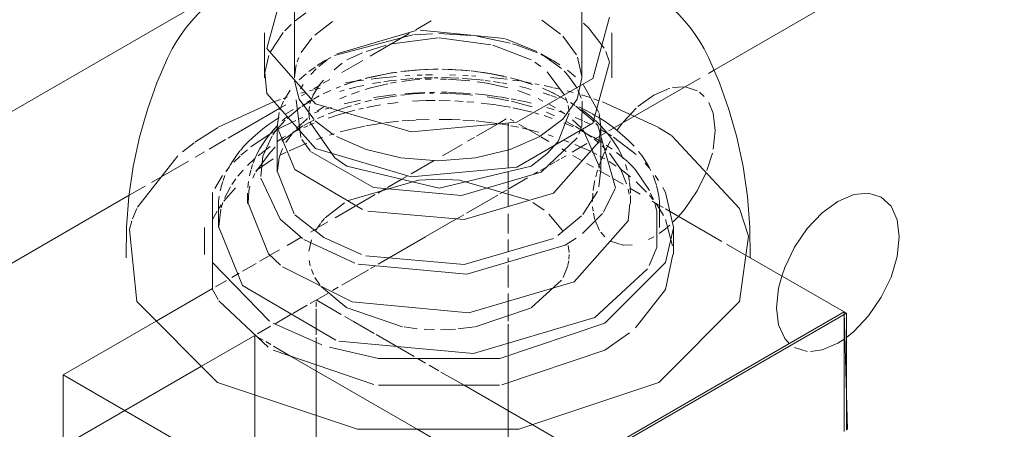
# Model space of a CAD drawing. Header units: inches. Extents: x -332 to 1204, y -60 to 270.
# Tile 62 of 91: x 456.41 to 462.08, y -11.85 to -9.49. Entities that reach past the tile are written whole.
import ezdxf

# ---------------------------------------------------------------- set-up
doc = ezdxf.new("R2010")
doc.units = ezdxf.units.IN
doc.header["$MEASUREMENT"] = 0
doc.layers.add('P-SANR-FIXT', color=6, linetype='Continuous', lineweight=9)

# ---------------------------------------------------------------- blocks, each defined once
blk = doc.blocks.new('Water Closet-Wall Mounted-Sloan-Valve-WETS-24501201 - WETS-2450_1201-2933277-WASTE AND VENT RISER DIAGRAM')
at = {"layer": 'P-SANR-FIXT'}
for p, q in [((-157.8083, -5.528), (-157.8083, -9.823)), ((-156.1521, -9.823), (-156.1521, -5.528)), ((-152.2257, -7.9518), (-155.3946, -9.7814)), ((-157.8083, -9.0764), (-164.5552, -12.9718)), ((-157.7417, -9.4488), (-157.8043, -9.496)), ((-157.8266, -9.5156), (-157.8636, -9.5525)), ((-157.691, -9.5777), (-157.5882, -9.4985)), ((-157.1086, -9.5463), (-157.0202, -9.4952)), ((-157.1086, -9.5463), (-157.0202, -9.4952)), ((-156.3828, -9.4919), (-156.2758, -9.5716)), ((-156.1116, -9.5369), (-156.1424, -9.5078)), ((-157.9802, -9.5647), (-157.9802, -9.823)), ((-157.8723, -9.5622), (-157.9466, -9.6747)), ((-157.1272, -9.576), (-157.5768, -9.6958)), ((-157.1064, -9.5511), (-157.5645, -9.686)), ((-157.3726, -9.6987), (-157.147, -9.5684)), ((-157.3726, -9.6987), (-157.147, -9.5684)), ((-157.0133, -9.5693), (-157.1213, -9.5755)), ((-156.5973, -9.5975), (-157.0845, -9.5493)), ((-156.7923, -9.5793), (-156.9766, -9.5689)), ((-156.565, -9.6238), (-156.758, -9.5837)), ((-156.263, -9.584), (-156.1838, -9.692)), ((-156.025, -9.6521), (-156.1116, -9.5369)), ((-155.9802, -9.823), (-155.9802, -9.5647)), ((-157.7689, -9.6773), (-157.7084, -9.5954)), ((-157.2808, -9.6351), (-157.3942, -9.6721)), ((-156.9802, -9.5931), (-157.2605, -9.6297)), ((-156.6768, -9.6329), (-156.9755, -9.5931)), ((-156.4451, -9.7199), (-156.6652, -9.6358)), ((-156.4115, -9.6721), (-156.5924, -9.599)), ((-156.5247, -9.636), (-156.5522, -9.6275)), ((-156.4073, -9.6804), (-156.5247, -9.636)), ((-157.9556, -9.6957), (-157.9788, -9.7923)), ((-157.4154, -9.6803), (-157.5058, -9.7199)), ((-156.3258, -9.7211), (-156.3885, -9.6889)), ((-156.3162, -9.7265), (-156.3864, -9.686)), ((-156.2697, -9.7706), (-156.3864, -9.686)), ((-155.9925, -9.7327), (-156.0152, -9.6716)), ((-157.8083, -9.8184), (-157.7984, -9.7495)), ((-157.7926, -9.7304), (-157.783, -9.7058)), ((-157.6347, -9.7265), (-157.6776, -9.753)), ((-157.619, -9.7207), (-157.6669, -9.7578)), ((-157.5983, -9.7055), (-157.6347, -9.7265)), ((-157.5995, -9.7072), (-157.6262, -9.7216)), ((-157.5331, -9.7395), (-157.5803, -9.7772)), ((-157.5357, -9.7928), (-157.4144, -9.7228)), ((-157.5357, -9.7928), (-157.4144, -9.7228)), ((-156.3886, -9.758), (-156.423, -9.7335)), ((-156.279, -9.7493), (-156.3162, -9.7265)), ((-156.1776, -9.7053), (-156.1522, -9.8155)), ((-157.7415, -9.8003), (-157.7801, -9.8353)), ((-157.6898, -9.7612), (-157.7261, -9.7879)), ((-157.6833, -9.7725), (-157.7139, -9.8034)), ((-157.2663, -9.7984), (-157.4, -9.8272)), ((-157.2257, -9.792), (-157.2556, -9.7967)), ((-157.1362, -9.7815), (-157.195, -9.7879)), ((-157.1708, -9.8121), (-157.1428, -9.8105)), ((-157.0525, -9.7759), (-157.1164, -9.7798)), ((-157.1013, -9.8086), (-157.0724, -9.8076)), ((-157.0536, -9.8071), (-157.0127, -9.8064)), ((-157.0051, -9.7744), (-157.046, -9.7756)), ((-156.9802, -9.7743), (-157.0028, -9.7744)), ((-156.9575, -9.7743), (-156.9196, -9.775)), ((-156.8145, -9.7815), (-156.9435, -9.7745)), ((-156.9154, -9.8069), (-156.8802, -9.8078)), ((-156.8386, -9.8095), (-156.8072, -9.8111)), ((-156.7658, -9.7867), (-156.7909, -9.7839)), ((-156.7909, -9.7839), (-156.7658, -9.7867)), ((-156.688, -9.7979), (-156.7885, -9.7841)), ((-156.7862, -9.8123), (-156.7639, -9.8138)), ((-156.5841, -9.8189), (-156.6847, -9.7984)), ((-156.252, -9.9229), (-156.352, -9.7895)), ((-156.1894, -9.8177), (-156.235, -9.7801)), ((-155.3946, -9.7814), (-155.4239, -9.7983)), ((-157.7583, -9.8616), (-157.7725, -9.8861)), ((-157.6974, -9.8862), (-157.661, -9.8652)), ((-157.6974, -9.8862), (-157.661, -9.8652)), ((-157.6412, -9.8364), (-157.6709, -9.8735)), ((-157.6434, -9.855), (-157.6046, -9.8326)), ((-157.6434, -9.855), (-157.6046, -9.8326)), ((-157.4231, -9.8335), (-157.5209, -9.8647)), ((-157.5127, -9.8614), (-157.4787, -9.85)), ((-157.4761, -9.8492), (-157.4388, -9.8378)), ((-157.4088, -9.8668), (-157.4503, -9.8761)), ((-157.2695, -9.8573), (-157.3681, -9.881)), ((-157.3661, -9.8304), (-157.3421, -9.8275)), ((-157.3109, -9.8487), (-157.3589, -9.857)), ((-157.3393, -9.8272), (-157.2622, -9.8191)), ((-157.262, -9.8415), (-157.2931, -9.8461)), ((-157.2204, -9.8364), (-157.2601, -9.8413)), ((-157.2579, -9.8187), (-157.2219, -9.8157)), ((-157.2216, -9.8485), (-157.2543, -9.8543)), ((-157.1213, -9.8357), (-157.1899, -9.8437)), ((-157.0855, -9.833), (-157.1193, -9.8356)), ((-157.0742, -9.8248), (-157.1129, -9.8268)), ((-157.0123, -9.8228), (-157.0627, -9.8242)), ((-157.0197, -9.8304), (-157.0543, -9.8314)), ((-156.9802, -9.8226), (-157.004, -9.8228)), ((-156.9331, -9.8311), (-156.9675, -9.8303)), ((-156.9115, -9.8234), (-156.9619, -9.8225)), ((-156.7973, -9.8409), (-156.9254, -9.8314)), ((-156.8611, -9.8255), (-156.9115, -9.8234)), ((-156.811, -9.8287), (-156.8429, -9.8267)), ((-156.7658, -9.8327), (-156.811, -9.8287)), ((-156.7191, -9.8378), (-156.7611, -9.8331)), ((-156.7009, -9.8543), (-156.7565, -9.8459)), ((-156.6811, -9.8427), (-156.7103, -9.8388)), ((-156.5789, -9.8803), (-156.6975, -9.8549)), ((-156.6793, -9.8209), (-156.5835, -9.8318)), ((-156.6215, -9.8518), (-156.6625, -9.8453)), ((-156.5839, -9.8586), (-156.6139, -9.8531)), ((-156.5357, -9.8313), (-156.5639, -9.8238)), ((-156.5529, -9.836), (-156.5151, -9.8416)), ((-156.509, -9.8388), (-156.5377, -9.8307)), ((-156.4884, -9.8449), (-156.5259, -9.8339)), ((-156.4368, -9.8622), (-156.509, -9.8388)), ((-156.4807, -9.8471), (-156.4437, -9.8535)), ((-156.4516, -9.8568), (-156.4799, -9.8477)), ((-156.4241, -9.8572), (-156.3976, -9.8623)), ((-156.3699, -9.8679), (-156.3212, -9.8785)), ((-156.0547, -10.0228), (-156.1448, -9.8628)), ((-155.4708, -9.8254), (-155.9694, -10.1133)), ((-157.8321, -9.8947), (-157.8662, -9.9481)), ((-157.7716, -9.9123), (-157.7482, -9.9058)), ((-157.7674, -9.9266), (-157.7414, -9.9116)), ((-157.7674, -9.9266), (-157.7414, -9.9116)), ((-157.7222, -9.8988), (-157.6979, -9.8926)), ((-157.672, -9.875), (-157.7015, -9.9249)), ((-157.6887, -9.8903), (-157.6602, -9.8834)), ((-157.6423, -9.915), (-157.6183, -9.9037)), ((-157.599, -9.8959), (-157.6249, -9.9077)), ((-157.5428, -9.8728), (-157.5685, -9.883)), ((-157.5209, -9.8943), (-157.5461, -9.9013)), ((-157.4542, -9.877), (-157.4936, -9.8869)), ((-157.4352, -9.9017), (-157.4802, -9.9177)), ((-157.3701, -9.8816), (-157.4012, -9.8907)), ((-157.1479, -9.9185), (-157.1953, -9.9235)), ((-157.1295, -9.9115), (-157.1721, -9.9147)), ((-157.1246, -9.9165), (-157.1459, -9.9183)), ((-157.0568, -9.9078), (-157.1257, -9.9112)), ((-157.0587, -9.913), (-157.124, -9.9165)), ((-157.0068, -9.9119), (-157.031, -9.9122)), ((-157, -9.9065), (-157.028, -9.907)), ((-156.9244, -9.9131), (-156.9685, -9.912)), ((-156.9286, -9.9069), (-156.9605, -9.9064)), ((-156.7931, -9.9135), (-156.9216, -9.907)), ((-156.8394, -9.9177), (-156.919, -9.9133)), ((-156.7831, -9.9227), (-156.8366, -9.9179)), ((-156.7124, -9.9213), (-156.7643, -9.916)), ((-156.6322, -9.932), (-156.709, -9.9217)), ((-156.4502, -9.9237), (-156.522, -9.8972)), ((-156.4762, -9.882), (-156.5094, -9.8741)), ((-156.4451, -9.8901), (-156.4717, -9.8831)), ((-156.3451, -9.8981), (-156.3799, -9.8834)), ((-156.3378, -9.9224), (-156.3757, -9.9101)), ((-156.3024, -9.9192), (-156.3453, -9.8989)), ((-156.3111, -9.9136), (-156.3334, -9.9034)), ((-156.298, -9.9365), (-156.3321, -9.9244)), ((-156.3139, -9.8802), (-156.2868, -9.8866)), ((-156.2448, -9.9504), (-156.2978, -9.9215)), ((-156.2363, -9.8993), (-156.2018, -9.9086)), ((-156.1557, -9.9406), (-156.1754, -9.8921)), ((-156.1551, -9.9221), (-156.1054, -9.9375)), ((-155.5613, -9.875), (-155.6299, -9.8795)), ((-155.488, -9.8976), (-155.5581, -9.8753)), ((-155.4471, -9.9308), (-155.475, -9.906)), ((-158.2508, -10.1101), (-157.9287, -9.9626)), ((-157.9287, -9.9626), (-157.8883, -9.9485)), ((-157.8924, -9.9988), (-157.8569, -9.9783)), ((-157.8924, -9.9988), (-157.8569, -9.9783)), ((-157.8717, -9.9587), (-157.8915, -10.0069)), ((-157.8728, -9.9433), (-157.8493, -9.9357)), ((-157.7983, -9.9508), (-157.7721, -10.1667)), ((-157.7078, -9.9513), (-157.7663, -9.9887)), ((-157.7283, -9.9665), (-157.7539, -9.9777)), ((-157.7366, -9.9658), (-157.7168, -9.9541)), ((-157.7027, -9.9274), (-157.7189, -9.973)), ((-157.6652, -9.9277), (-157.6981, -9.9457)), ((-157.511, -9.9298), (-157.5463, -9.9446)), ((-157.4269, -9.9512), (-157.5212, -9.9729)), ((-157.4301, -9.9694), (-157.4605, -9.978)), ((-157.3645, -9.9529), (-157.4022, -9.962)), ((-157.3123, -9.9791), (-157.3624, -9.9881)), ((-157.2191, -9.9265), (-157.3443, -9.9484)), ((-157.2107, -9.9651), (-157.2716, -9.9728)), ((-157.0547, -9.9545), (-157.1277, -9.9578)), ((-156.997, -9.9538), (-157.051, -9.9544)), ((-156.9115, -9.9554), (-156.9755, -9.9539)), ((-156.8367, -9.9593), (-156.884, -9.9565)), ((-156.7755, -9.9641), (-156.8152, -9.9608)), ((-156.7013, -9.9721), (-156.733, -9.9684)), ((-156.6543, -9.9398), (-156.6988, -9.9329)), ((-156.6454, -9.9797), (-156.6981, -9.9725)), ((-156.5731, -9.9553), (-156.6503, -9.9405)), ((-156.5642, -9.9932), (-156.6416, -9.9803)), ((-156.574, -9.9416), (-156.6261, -9.9329)), ((-156.5312, -9.9498), (-156.5589, -9.9444)), ((-156.4738, -9.9622), (-156.5241, -9.9512)), ((-156.4446, -9.9692), (-156.4738, -9.9622)), ((-156.3767, -9.9569), (-156.4049, -9.9434)), ((-156.3049, -9.9962), (-156.3451, -9.9733)), ((-156.2347, -9.9673), (-156.2461, -9.9358)), ((-156.1923, -9.9834), (-156.2189, -9.966)), ((-156.0833, -9.9447), (-156.0584, -9.9531)), ((-156.0329, -9.9621), (-155.7096, -10.1101)), ((-158.1907, -10.171), (-157.8924, -9.9988)), ((-158.1907, -10.171), (-157.8924, -9.9988)), ((-157.8963, -10.0229), (-157.9078, -10.1071)), ((-157.8366, -10.0184), (-157.8624, -10.0328)), ((-157.7729, -9.9933), (-157.8509, -10.0568)), ((-157.8139, -10.0067), (-157.836, -10.0181)), ((-157.7222, -9.9888), (-157.7255, -10.0245)), ((-157.7255, -10.0261), (-157.7217, -10.0632)), ((-157.6698, -10.0174), (-157.6936, -10.0258)), ((-157.6367, -9.988), (-157.6769, -10.0151)), ((-157.5952, -9.9934), (-157.631, -10.0044)), ((-157.5763, -10.017), (-157.6131, -10.0314)), ((-157.4595, -10.0096), (-157.5751, -10.0425)), ((-157.5182, -9.9962), (-157.5728, -10.0156)), ((-157.4803, -9.984), (-157.5138, -9.9947)), ((-157.4108, -9.9981), (-157.4365, -10.004)), ((-157.3648, -9.9886), (-157.3904, -9.9937)), ((-156.4394, -10.021), (-156.549, -9.9961)), ((-156.3997, -10.032), (-156.4225, -10.0256)), ((-156.3101, -10.0415), (-156.3566, -10.0216)), ((-156.3125, -10.0069), (-156.355, -9.9936)), ((-156.2884, -10.1899), (-156.2255, -10.0261)), ((-156.2574, -10.0258), (-156.2846, -10.0162)), ((-156.2509, -10.031), (-156.2771, -10.0135)), ((-156.2257, -10.0179), (-156.2305, -9.9834)), ((-156.0798, -10.0767), (-156.1881, -9.9863)), ((-156.0771, -10.0395), (-156.0951, -10.029)), ((-156.0432, -10.1071), (-156.053, -10.0292)), ((-155.8397, -9.9984), (-155.9148, -10.0791)), ((-157.9267, -10.1203), (-157.9031, -10.0954)), ((-157.8625, -10.0681), (-157.9102, -10.1211)), ((-157.8244, -10.0798), (-157.8801, -10.1073)), ((-157.8782, -10.0714), (-157.8521, -10.0484)), ((-157.7996, -10.0685), (-157.8244, -10.0798)), ((-157.7653, -10.086), (-157.7955, -10.1156)), ((-157.7596, -10.0513), (-157.7827, -10.0611)), ((-157.7334, -10.0581), (-157.7627, -10.0836)), ((-157.727, -10.0828), (-157.755, -10.0971)), ((-157.6918, -10.0658), (-157.7249, -10.0818)), ((-157.6947, -10.0853), (-157.7229, -10.0967)), ((-157.7172, -10.0816), (-157.5757, -10.2833)), ((-157.5826, -10.151), (-157.689, -10.0703)), ((-157.6391, -10.0423), (-157.6745, -10.0579)), ((-157.5776, -10.0433), (-157.6143, -10.0555)), ((-157.2883, -10.0828), (-157.2079, -10.0736)), ((-157.1878, -10.0718), (-157.1117, -10.0665)), ((-157.1069, -10.0662), (-157.0314, -10.0635)), ((-156.9755, -10.0629), (-156.8997, -10.064)), ((-156.8955, -10.0641), (-156.8537, -10.0658)), ((-156.8391, -10.0665), (-156.7712, -10.0711)), ((-156.7614, -10.0719), (-156.6417, -10.0857)), ((-156.7592, -10.159), (-156.6422, -10.0915)), ((-156.6387, -10.0895), (-156.5885, -10.0604)), ((-156.6255, -10.0882), (-156.5738, -10.0969)), ((-156.5777, -10.0839), (-156.5777, -10.2399)), ((-156.5661, -10.0609), (-156.5436, -10.0739)), ((-156.5147, -10.0906), (-156.3946, -10.16)), ((-156.3229, -10.057), (-156.3701, -10.0411)), ((-156.2034, -10.1057), (-156.2569, -10.0824)), ((-156.197, -10.0997), (-156.2427, -10.0744)), ((-156.1578, -10.1089), (-156.2057, -10.0652)), ((-156.1496, -10.0693), (-156.1902, -10.0518)), ((-156.1049, -10.0901), (-156.1386, -10.0742)), ((-155.918, -10.0832), (-155.9503, -10.1267)), ((-158.3814, -10.1942), (-158.2514, -10.1105)), ((-157.9301, -10.1347), (-158.0599, -10.2216)), ((-157.9108, -10.1219), (-157.9326, -10.1518)), ((-157.9018, -10.1188), (-157.9254, -10.132)), ((-157.9078, -10.1071), (-157.9078, -10.3674)), ((-157.8805, -10.1075), (-157.9018, -10.1188)), ((-157.796, -10.1244), (-157.8803, -10.1886)), ((-157.8128, -10.1348), (-157.8581, -10.1963)), ((-157.7754, -10.1195), (-157.8006, -10.1311)), ((-157.759, -10.0997), (-157.796, -10.1244)), ((-157.7318, -10.1005), (-157.7545, -10.1102)), ((-157.607, -10.1533), (-157.5802, -10.1452)), ((-157.5444, -10.1349), (-157.4493, -10.1114)), ((-157.4455, -10.1105), (-157.4042, -10.102)), ((-156.5612, -10.0993), (-156.5179, -10.1081)), ((-156.4992, -10.1122), (-156.4014, -10.1367)), ((-156.347, -10.1526), (-156.3174, -10.1619)), ((-156.1638, -10.1196), (-156.1897, -10.1039)), ((-156.0874, -10.165), (-156.1608, -10.126)), ((-156.0965, -10.1654), (-156.1543, -10.1256)), ((-156.0465, -10.3447), (-156.1448, -10.123)), ((-156.0213, -10.1344), (-156.0477, -10.1196)), ((-156.0163, -10.1403), (-156.044, -10.1564)), ((-156.0432, -10.3674), (-156.0432, -10.1071)), ((-155.9815, -10.1584), (-156.0209, -10.1347)), ((-155.9694, -10.1133), (-155.9969, -10.1291)), ((-155.709, -10.1105), (-155.6364, -10.1549)), ((-155.3956, -10.2343), (-155.3845, -10.1265)), ((-158.453, -10.2493), (-158.3859, -10.1975)), ((-158.2986, -10.2333), (-158.2047, -10.1791)), ((-158.2986, -10.2333), (-158.2047, -10.1791)), ((-157.9364, -10.1574), (-157.9903, -10.2746)), ((-157.8738, -10.1672), (-157.9105, -10.1914)), ((-157.8598, -10.16), (-157.8738, -10.1672)), ((-157.8384, -10.2434), (-157.736, -10.199)), ((-157.7654, -10.1789), (-157.7177, -10.2444)), ((-157.682, -10.1786), (-157.647, -10.1663)), ((-156.955, -10.2721), (-156.8429, -10.2073)), ((-156.8105, -10.1886), (-156.7718, -10.1663)), ((-156.3896, -10.1628), (-156.3429, -10.1898)), ((-156.3864, -10.3662), (-156.1804, -10.1696)), ((-156.3551, -10.2613), (-156.2889, -10.1906)), ((-156.2576, -10.1824), (-156.2284, -10.1932)), ((-156.1231, -10.202), (-156.2089, -10.2516)), ((-156.1939, -10.2067), (-156.0991, -10.2486)), ((-156.036, -10.1958), (-156.086, -10.1658)), ((-156.0524, -10.2005), (-156.0819, -10.1765)), ((-156.0552, -10.1628), (-156.0771, -10.1755)), ((-155.988, -10.1863), (-156.0164, -10.2397)), ((-155.8388, -10.2653), (-155.9708, -10.1652)), ((-158.381, -10.2809), (-158.3266, -10.2495)), ((-158.381, -10.2809), (-158.3266, -10.2495)), ((-158.0795, -10.2373), (-158.1168, -10.2696)), ((-157.9479, -10.2525), (-158.0305, -10.3645)), ((-157.9483, -10.218), (-158.0174, -10.2721)), ((-157.9188, -10.2232), (-157.9479, -10.2525)), ((-157.8763, -10.2298), (-157.8963, -10.2832)), ((-157.8934, -10.2705), (-157.8565, -10.2521)), ((-156.5777, -10.2399), (-156.5777, -10.3422)), ((-156.4451, -10.3323), (-156.3551, -10.2613)), ((-156.2686, -10.2327), (-156.242, -10.2481)), ((-156.0927, -10.2517), (-156.067, -10.2646)), ((-156.0107, -10.2394), (-156.0351, -10.2158)), ((-155.9783, -10.2345), (-156.0132, -10.2105)), ((-155.9305, -10.3484), (-155.9932, -10.2582)), ((-155.8923, -10.3036), (-155.9539, -10.2525)), ((-155.4319, -10.358), (-155.4004, -10.2568)), ((-158.713, -10.5691), (-158.4808, -10.2731)), ((-158.6321, -10.4258), (-158.4188, -10.3027)), ((-158.6321, -10.4258), (-158.4188, -10.3027)), ((-158.1782, -10.3255), (-158.1622, -10.2994)), ((-158.1214, -10.2738), (-158.1566, -10.3084)), ((-158.0366, -10.2887), (-158.0795, -10.3291)), ((-158.0579, -10.35), (-158.0492, -10.3222)), ((-158.0293, -10.3564), (-157.9301, -10.2898)), ((-157.9903, -10.2746), (-158.0021, -10.3912)), ((-157.8963, -10.2832), (-157.906, -10.3567)), ((-157.1366, -10.3769), (-157.0025, -10.2995)), ((-156.3084, -10.309), (-156.3353, -10.3245)), ((-156.2804, -10.2928), (-156.3033, -10.3061)), ((-156.2437, -10.2717), (-156.2708, -10.2873)), ((-156.204, -10.27), (-156.1511, -10.3006)), ((-156.1236, -10.3164), (-156.0857, -10.3383)), ((-156.0482, -10.2746), (-156.0209, -10.2898)), ((-155.9958, -10.3048), (-155.9543, -10.3316)), ((-155.8916, -10.3545), (-155.9018, -10.3222)), ((-155.8604, -10.3346), (-155.89, -10.3057)), ((-155.7647, -10.3411), (-155.7877, -10.3154)), ((-158.1823, -10.3365), (-158.2043, -10.3631)), ((-158.1949, -10.3563), (-158.1795, -10.3276)), ((-158.1037, -10.3546), (-158.1341, -10.39)), ((-158.0674, -10.3874), (-158.0593, -10.3545)), ((-158.0355, -10.374), (-158.0483, -10.4015)), ((-157.9059, -10.3652), (-157.8107, -10.6066)), ((-156.5777, -10.364), (-156.5777, -10.4645)), ((-156.4054, -10.365), (-156.4292, -10.3788)), ((-156.3646, -10.3415), (-156.3902, -10.3563)), ((-156.0622, -10.3548), (-156.0729, -10.3931)), ((-156.0547, -10.3562), (-155.9921, -10.3923)), ((-156.0547, -10.4516), (-156.045, -10.3695)), ((-155.9335, -10.3462), (-155.872, -10.3937)), ((-155.8946, -10.434), (-155.9285, -10.3522)), ((-155.488, -10.475), (-155.4364, -10.3694)), ((-158.2222, -10.3868), (-158.2678, -10.4605)), ((-158.2197, -10.4148), (-158.2083, -10.3854)), ((-158.1461, -10.4055), (-158.1689, -10.438)), ((-158.0767, -10.4546), (-158.0732, -10.4208)), ((-157.0938, -10.4134), (-157.4962, -10.5293)), ((-157.2729, -10.4556), (-157.1901, -10.4078)), ((-157.1901, -10.4078), (-157.1583, -10.3895)), ((-156.9755, -10.4079), (-157.0938, -10.4134)), ((-156.8572, -10.4134), (-156.9755, -10.4079)), ((-156.4587, -10.5271), (-156.8572, -10.4134)), ((-156.4662, -10.4001), (-156.5777, -10.4645)), ((-156.0797, -10.4227), (-156.0877, -10.4722)), ((-156.0779, -10.4141), (-156.0795, -10.4221)), ((-155.9769, -10.4011), (-155.9497, -10.4168)), ((-155.9497, -10.4168), (-155.9153, -10.4367)), ((-155.8778, -10.4208), (-155.8836, -10.3874)), ((-155.8394, -10.4223), (-155.7796, -10.482)), ((-155.7101, -10.4141), (-155.7297, -10.3855)), ((-158.7597, -10.4995), (-158.6689, -10.4471)), ((-158.7597, -10.4995), (-158.6689, -10.4471)), ((-158.2151, -10.5336), (-158.1479, -10.4572)), ((-158.177, -10.4508), (-158.2114, -10.5171)), ((-158.0779, -10.4885), (-158.0779, -10.5471)), ((-158.0707, -10.4763), (-158.0757, -10.5446)), ((-158.0643, -10.4476), (-158.0704, -10.4744)), ((-157.3282, -10.4875), (-157.2825, -10.4611)), ((-156.5833, -10.4677), (-156.6249, -10.4918)), ((-156.5777, -10.4711), (-156.5777, -10.5031)), ((-156.1472, -10.6102), (-156.0633, -10.4783)), ((-156.0894, -10.4885), (-156.0916, -10.5348)), ((-156.0279, -10.5967), (-155.9607, -10.4602)), ((-155.8804, -10.4941), (-155.8862, -10.4651)), ((-155.8765, -10.4591), (-155.8173, -10.4933)), ((-155.7403, -10.525), (-155.7562, -10.487)), ((-155.7146, -10.4746), (-155.7219, -10.4446)), ((-163.7985, -13.4087), (-158.7597, -10.4995)), ((-163.7985, -13.4087), (-158.7597, -10.4995)), ((-158.2207, -10.5411), (-158.2302, -10.5711)), ((-157.5198, -10.543), (-157.6309, -10.6305)), ((-157.4494, -10.5575), (-157.3423, -10.4957)), ((-156.637, -10.4987), (-156.8164, -10.6023)), ((-156.5777, -10.5031), (-156.5777, -10.5647)), ((-156.3691, -10.5861), (-156.4345, -10.541)), ((-155.8731, -10.5471), (-155.8731, -10.5003)), ((-155.7637, -10.5), (-155.7437, -10.5243)), ((-155.7479, -10.5334), (-155.7179, -10.5507)), ((-155.7203, -10.5909), (-155.7322, -10.548)), ((-158.7406, -10.6356), (-158.7158, -10.5752)), ((-158.2795, -10.6392), (-158.2536, -10.5903)), ((-158.2466, -10.5789), (-158.2308, -10.5552)), ((-158.2458, -10.5654), (-158.2458, -10.6858)), ((-158.2326, -10.5802), (-158.2434, -10.6788)), ((-157.5735, -10.6292), (-157.4592, -10.5632)), ((-156.5777, -10.6064), (-156.5777, -10.72)), ((-156.1486, -10.7195), (-156.0335, -10.6043)), ((-156.0905, -10.5654), (-156.088, -10.5906)), ((-155.7235, -10.5512), (-155.7056, -10.5776)), ((-155.7179, -10.5507), (-155.6848, -10.5698)), ((-155.7056, -10.5776), (-155.6827, -10.6166)), ((-155.7051, -10.6858), (-155.7051, -10.5654)), ((-155.6715, -10.5775), (-155.3464, -10.7651)), ((-154.8542, -10.6915), (-154.7689, -10.6015)), ((-158.7588, -10.6962), (-158.7446, -10.6475)), ((-157.8062, -10.6117), (-157.6389, -10.7428)), ((-157.658, -10.6614), (-157.6847, -10.7001)), ((-157.6655, -10.6823), (-157.6156, -10.6535)), ((-157.6344, -10.6341), (-157.6541, -10.6566)), ((-156.874, -10.6355), (-157.0511, -10.7378)), ((-156.8327, -10.6117), (-156.8727, -10.6348)), ((-156.2646, -10.7029), (-156.3434, -10.6078)), ((-156.2913, -10.7315), (-156.154, -10.6175)), ((-156.0762, -10.6449), (-156.0501, -10.7027)), ((-155.6715, -10.6392), (-155.6303, -10.7908)), ((-155.6261, -10.6532), (-155.5962, -10.6227)), ((-158.3255, -10.6858), (-158.3255, -10.8409)), ((-157.716, -10.7114), (-157.6757, -10.6882)), ((-156.0438, -10.7121), (-156.0199, -10.7398)), ((-155.7075, -10.7197), (-155.671, -10.6928)), ((-155.6715, -10.8875), (-155.6255, -10.6878)), ((-155.671, -10.6928), (-155.6465, -10.6721)), ((-155.6255, -10.8409), (-155.6255, -10.6858)), ((-157.8503, -10.789), (-157.7711, -10.7432)), ((-157.7551, -10.7537), (-157.4605, -10.8903)), ((-157.7109, -10.7561), (-157.7247, -10.8217)), ((-157.6389, -10.7428), (-157.4218, -10.8399)), ((-157.0528, -10.7388), (-157.326, -10.8965)), ((-156.5777, -10.7537), (-156.5777, -10.8249)), ((-156.249, -10.7868), (-156.1853, -10.7465)), ((-155.988, -10.7636), (-155.9148, -10.7862)), ((-155.7693, -10.7553), (-155.738, -10.7389)), ((-157.9414, -10.8415), (-157.8941, -10.8142)), ((-156.2257, -10.8294), (-156.2307, -10.7898)), ((-155.9125, -10.7864), (-155.8637, -10.7847)), ((-155.3194, -10.7808), (-155.2196, -10.8383)), ((-158.008, -10.88), (-157.9448, -10.8435)), ((-157.723, -10.8759), (-157.717, -10.9059)), ((-156.5777, -10.8598), (-156.5777, -10.8835)), ((-156.2332, -10.9029), (-156.2282, -10.8778)), ((-156.2269, -10.8678), (-156.2255, -10.8409)), ((-156.0209, -11.2369), (-155.6715, -10.8875)), ((-155.2196, -10.8383), (-154.6289, -11.1794)), ((-158.1074, -10.9374), (-158.0736, -10.9179)), ((-158.0736, -10.9179), (-158.0427, -10.9)), ((-158.042, -10.8997), (-158.0284, -10.8918)), ((-157.7108, -10.9263), (-157.6981, -10.9568)), ((-157.3816, -10.9286), (-157.5361, -11.0178)), ((-157.3409, -10.9051), (-157.3705, -10.9222)), ((-156.5777, -10.8997), (-156.5777, -11.0313)), ((-156.261, -10.9726), (-156.234, -10.9059)), ((-156.0772, -11.2044), (-155.7753, -10.923)), ((-158.2623, -11.0268), (-158.199, -10.9903)), ((-158.1681, -10.9725), (-158.1266, -10.9485)), ((-157.6899, -10.9727), (-157.6619, -11.0155)), ((-156.4451, -11.1471), (-156.2698, -10.9876)), ((-158.6039, -11.2241), (-158.2795, -11.0367)), ((-157.6531, -11.0266), (-157.5058, -11.1471)), ((-157.5555, -11.029), (-157.5895, -11.0487)), ((-157.9596, -11.3744), (-158.2429, -11.108)), ((-157.6168, -11.0644), (-157.7183, -11.123)), ((-157.7183, -11.123), (-157.6874, -11.1052)), ((-157.6826, -11.1024), (-157.5388, -11.1854)), ((-157.6826, -11.1426), (-157.6826, -11.1134)), ((-156.5777, -11.066), (-156.5777, -11.2244)), ((-157.8182, -11.1807), (-157.7346, -11.1324)), ((-157.7346, -11.1324), (-157.8182, -11.1807)), ((-157.6826, -11.264), (-157.6826, -11.1545)), ((-157.5053, -11.1474), (-157.1852, -11.2567)), ((-157.2056, -12.6515), (-154.6423, -11.1716)), ((-156.7675, -11.257), (-156.4487, -11.1491)), ((-154.6423, -11.1716), (-154.6228, -11.8487)), ((-159.141, -11.5341), (-158.6039, -11.2241)), ((-157.9202, -11.2396), (-157.8226, -11.1832)), ((-157.8226, -11.1832), (-157.9202, -11.2396)), ((-157.5184, -11.1972), (-157.4674, -11.2266)), ((-157.4674, -11.2266), (-157.3493, -11.2948)), ((-154.6289, -11.1794), (-157.1791, -12.6518)), ((-154.6423, -11.1872), (-154.6423, -11.86)), ((-154.6289, -11.6386), (-154.6289, -11.1794)), ((-158.0206, -11.2976), (-157.9456, -11.2542)), ((-157.9456, -11.2542), (-158.0206, -11.2976)), ((-157.9301, -11.2369), (-157.65, -11.361)), ((-157.6826, -11.304), (-157.6826, -11.264)), ((-157.1763, -11.2581), (-157.1018, -11.2678)), ((-157.0611, -11.2711), (-157.002, -11.2737)), ((-156.9676, -11.2739), (-156.8805, -11.2705)), ((-156.8648, -11.2692), (-156.7703, -11.2574)), ((-156.626, -11.4387), (-156.0209, -11.2369)), ((-156.5777, -11.2413), (-156.5777, -11.2832)), ((-156.5777, -11.2852), (-156.5777, -11.418)), ((-158.0361, -11.3065), (-158.3438, -11.4842)), ((-157.9876, -11.3345), (-158.0361, -11.3065)), ((-158.0361, -11.3065), (-158.0361, -11.6488)), ((-157.9448, -11.3593), (-157.974, -11.3424)), ((-157.6826, -11.3437), (-157.6826, -11.3194)), ((-157.3382, -11.3012), (-157.1187, -11.428)), ((-155.8776, -11.2915), (-156.0209, -11.3921)), ((-157.3501, -11.5897), (-157.9301, -11.3921)), ((-157.8304, -11.4253), (-157.9281, -11.3689)), ((-157.6826, -11.4746), (-157.6826, -11.3477)), ((-157.6057, -11.3751), (-157.3249, -11.4387)), ((-156.0209, -11.3921), (-156.6141, -11.5919)), ((-154.8542, -11.3986), (-154.9274, -11.376)), ((-157.1022, -11.8457), (-157.8304, -11.4253)), ((-157.3249, -11.4387), (-156.6261, -11.4387)), ((-157.1001, -11.4387), (-157.0528, -11.466)), ((-156.5777, -11.4226), (-156.5777, -11.5777)), ((-158.3438, -11.4842), (-159.141, -11.9444)), ((-157.6826, -11.7666), (-157.6826, -11.4746)), ((-157.0325, -11.4777), (-156.9758, -11.5105)), ((-159.141, -13.6245), (-159.141, -11.5341)), ((-157.2056, -12.6515), (-159.141, -11.5341)), ((-156.964, -11.5173), (-156.8314, -11.5938)), ((-156.6261, -11.5938), (-157.3249, -11.5938)), ((-156.8314, -11.5938), (-156.439, -11.8204)), ((-156.5777, -11.5777), (-156.5777, -11.7403)), ((-158.0361, -11.6488), (-158.0361, -13.75)), ((-154.6289, -11.8522), (-154.6289, -11.6386)), ((-156.5777, -11.7403), (-156.5777, -11.8457)), ((-157.6826, -12.3733), (-157.6826, -11.7666)), ((-156.4561, -12.2188), (-157.1022, -11.8457)), ((-156.5777, -11.8457), (-156.5777, -12.1446)), ((-156.439, -11.8204), (-156.1025, -12.0147))]:
    blk.add_line(p, q, dxfattribs=at)
for points in [[(-158.5343, -9.6988, 0), (-158.5122, -9.6557, 0), (-158.4877, -9.6138, 0), (-158.4606, -9.5733, 0), (-158.4313, -9.534, 0), (-158.3998, -9.496, 0), (-158.3662, -9.4594, 0), (-158.3306, -9.4241, 0), (-158.2932, -9.3902, 0), (-158.2539, -9.3575, 0), (-158.213, -9.3262, 0), (-158.1704, -9.2962, 0), (-158.1262, -9.2675, 0), (-158.0805, -9.2402, 0), (-158.0333, -9.2141, 0), (-157.9848, -9.1894, 0), (-157.935, -9.1659, 0), (-157.8839, -9.1438, 0), (-157.8317, -9.123, 0), (-157.8083, -9.1144, 0)], [(-155.4261, -9.6988, 0), (-155.4481, -9.6557, 0), (-155.4727, -9.6138, 0), (-155.4997, -9.5733, 0), (-155.5291, -9.534, 0), (-155.5606, -9.496, 0), (-155.5942, -9.4594, 0), (-155.6297, -9.4241, 0), (-155.6672, -9.3902, 0), (-155.7064, -9.3575, 0), (-155.7474, -9.3262, 0), (-155.79, -9.2962, 0), (-155.8342, -9.2675, 0), (-155.878, -9.2413, 0)], [(-157.6873, -9.973, 0), (-157.9679, -9.6551, 0), (-157.8712, -9.3026, 0), (-157.8211, -9.2523, 0)], [(-155.9925, -9.4744, 0), (-156.0892, -9.8269, 0), (-156.5262, -10.0792, 0), (-157.1366, -10.135, 0), (-157.6873, -9.973, 0)], [(-158.7768, -10.8607, 0), (-158.7757, -10.6828, 0), (-158.7624, -10.5062, 0), (-158.7373, -10.3331, 0), (-158.7012, -10.1655, 0), (-158.6554, -10.005, 0), (-158.6011, -9.8531, 0), (-158.5398, -9.7106, 0), (-158.5343, -9.6988, 0)], [(-155.1835, -10.8607, 0), (-155.1847, -10.6828, 0), (-155.198, -10.5062, 0), (-155.2231, -10.3331, 0), (-155.2591, -10.1655, 0), (-155.305, -10.005, 0), (-155.3593, -9.8531, 0), (-155.4205, -9.7106, 0), (-155.4261, -9.6988, 0)], [(-157.6873, -10.2313, 0), (-157.1366, -10.3933, 0), (-156.5262, -10.3375, 0), (-156.0892, -10.0852, 0), (-155.9925, -9.7327, 0)], [(-157.9788, -9.7923, 0), (-157.9679, -9.9134, 0), (-157.6873, -10.2313, 0)], [(-157.3942, -9.8257, 0), (-157.3626, -9.8179, 0), (-157.3238, -9.8093, 0), (-157.2845, -9.8017, 0), (-157.2449, -9.7949, 0), (-157.2172, -9.7909, 0)], [(-157.2172, -9.7909, 0), (-157.2486, -9.7955, 0), (-157.2663, -9.7984, 0)], [(-157.0611, -9.7763, 0), (-157.0872, -9.7777, 0), (-157.1279, -9.7807, 0), (-157.1684, -9.7847, 0), (-157.1945, -9.7879, 0)], [(-157.1945, -9.7879, 0), (-157.1646, -9.7843, 0), (-157.124, -9.7804, 0), (-157.0833, -9.7774, 0), (-157.0611, -9.7763, 0)], [(-157.0064, -9.7744, 0), (-157.0463, -9.7756, 0), (-157.0528, -9.7759, 0)], [(-157.0528, -9.7759, 0), (-157.0424, -9.7754, 0), (-157.0064, -9.7745, 0)], [(-156.8986, -9.7759, 0), (-156.9235, -9.7749, 0), (-156.9576, -9.7743, 0)], [(-156.8012, -9.7828, 0), (-156.8418, -9.7792, 0), (-156.8826, -9.7766, 0)], [(-156.8787, -9.7768, 0), (-156.8379, -9.7795, 0), (-156.7973, -9.7832, 0)], [(-156.6024, -9.8146, 0), (-156.6414, -9.8064, 0), (-156.6809, -9.7991, 0), (-156.7207, -9.7927, 0), (-156.7545, -9.7881, 0)], [(-156.7544, -9.7881, 0), (-156.7169, -9.7933, 0), (-156.6847, -9.7984, 0)], [(-156.1797, -9.8838, 0), (-156.2332, -9.8077, 0), (-156.2537, -9.786, 0)], [(-157.6974, -10.0621, 0), (-157.7801, -9.9468, 0), (-157.8077, -9.8404, 0)], [(-157.5132, -9.8529, 0), (-157.4452, -9.8416, 0), (-157.4105, -9.8364, 0)], [(-157.1235, -9.8276, 0), (-157.1629, -9.8306, 0), (-157.1945, -9.8337, 0)], [(-156.1521, -9.823, 0), (-156.1803, -9.9468, 0), (-156.263, -10.0621, 0), (-156.3926, -10.16, 0)], [(-157.2269, -9.92, 0), (-157.3249, -9.9329, 0), (-157.3531, -9.9375, 0)], [(-155.6465, -9.8835, 0), (-155.738, -9.9224, 0), (-155.8295, -9.9891, 0)], [(-156.4393, -9.9912, 0), (-156.475, -9.98, 0), (-156.557, -9.9588, 0)], [(-156.1696, -10.148, 0), (-156.1527, -10.1013, 0), (-156.1508, -9.9582, 0)], [(-155.3845, -10.1265, 0), (-155.3965, -10.0278, 0), (-155.422, -9.9652, 0)], [(-156.0997, -10.0265, 0), (-156.1322, -10.009, 0), (-156.1707, -9.9899, 0)], [(-156.0771, -10.0676, 0), (-156.0989, -10.0484, 0), (-156.1262, -10.0263, 0), (-156.1545, -10.0052, 0)], [(-155.8519, -10.2177, 0), (-155.8766, -10.1916, 0), (-155.903, -10.1662, 0), (-155.931, -10.1415, 0), (-155.9608, -10.1174, 0), (-155.9921, -10.0941, 0), (-156.0249, -10.0716, 0), (-156.0593, -10.0499, 0), (-156.0771, -10.0395, 0)], [(-158.1198, -10.2419, 0), (-158.099, -10.2177, 0), (-158.0744, -10.1916, 0), (-158.048, -10.1662, 0), (-158.0199, -10.1415, 0), (-157.9902, -10.1174, 0), (-157.9589, -10.0941, 0), (-157.926, -10.0716, 0), (-157.8963, -10.0528, 0)], [(-157.3962, -10.1004, 0), (-157.3249, -10.0881, 0), (-157.2978, -10.0841, 0)], [(-156.0243, -10.1203, 0), (-156.0479, -10.0954, 0), (-156.0728, -10.0714, 0), (-156.0771, -10.0676, 0)], [(-155.9597, -10.4566, 0), (-156.06, -10.0981, 0), (-156.0714, -10.0855, 0)], [(-158.0465, -10.3153, 0), (-158.0369, -10.2906, 0), (-158.0228, -10.2599, 0), (-158.0068, -10.23, 0), (-157.9891, -10.2011, 0), (-157.9698, -10.1732, 0), (-157.9489, -10.1463, 0), (-157.9267, -10.1203, 0)], [(-157.9078, -10.1071, 0), (-157.8062, -10.3515, 0), (-157.4164, -10.5814, 0)], [(-156.3162, -10.4877, 0), (-156.0547, -10.1913, 0), (-156.0432, -10.1071, 0)], [(-155.914, -10.2906, 0), (-155.9282, -10.2599, 0), (-155.9442, -10.23, 0), (-155.9619, -10.2011, 0), (-155.9812, -10.1732, 0), (-156.002, -10.1463, 0), (-156.0243, -10.1203, 0)], [(-156.3946, -10.1611, 0), (-156.5661, -10.2371, 0), (-156.7658, -10.2849, 0), (-156.9802, -10.3012, 0), (-157.1945, -10.2849, 0), (-157.3942, -10.2371, 0), (-157.5658, -10.1611, 0)], [(-155.6336, -10.1567, 0), (-155.2445, -10.5752, 0), (-155.1933, -10.7345, 0)], [(-158.1622, -10.2993, 0), (-158.143, -10.2716, 0), (-158.1219, -10.2443, 0)], [(-157.7152, -10.2473, 0), (-157.3537, -10.4546, 0), (-156.8452, -10.5011, 0), (-156.3864, -10.3662, 0)], [(-156.0217, -10.2507, 0), (-156.0442, -10.3033, 0), (-156.0569, -10.3384, 0)], [(-155.7561, -10.3563, 0), (-155.7714, -10.3276, 0), (-155.7888, -10.2993, 0), (-155.808, -10.2716, 0), (-155.8271, -10.2468, 0)], [(-157.5757, -10.2833, 0), (-157.5058, -10.3323, 0), (-156.9755, -10.4591, 0), (-156.4451, -10.3323, 0)], [(-155.7637, -10.4713, 0), (-155.8436, -10.3528, 0), (-155.8601, -10.3349, 0)], [(-158.2364, -10.4746, 0), (-158.2291, -10.4446, 0), (-158.2217, -10.4212, 0)], [(-158.0013, -10.4006, 0), (-157.8909, -10.6367, 0), (-157.7624, -10.7488, 0)], [(-155.8731, -10.4885, 0), (-155.8743, -10.4546, 0), (-155.8772, -10.4268, 0)], [(-155.7226, -10.4422, 0), (-155.7313, -10.4148, 0), (-155.7427, -10.3854, 0)], [(-158.2795, -10.4841, 0), (-158.2795, -10.8875, 0), (-157.9524, -11.2238, 0)], [(-157.3859, -10.5904, 0), (-156.8296, -10.6388, 0), (-156.3162, -10.4877, 0)], [(-155.7051, -10.5654, 0), (-155.7062, -10.535, 0), (-155.7093, -10.5047, 0), (-155.7144, -10.4755, 0)], [(-155.6255, -10.6834, 0), (-155.6715, -10.4841, 0), (-155.6859, -10.4552, 0)], [(-155.5962, -10.6227, 0), (-155.5613, -10.5821, 0), (-155.488, -10.475, 0)], [(-154.7689, -10.6015, 0), (-154.6774, -10.5348, 0), (-154.5859, -10.4958, 0), (-154.5006, -10.4874, 0), (-154.4274, -10.51, 0), (-154.3712, -10.5621, 0), (-154.3359, -10.6402, 0), (-154.3238, -10.7389, 0)], [(-158.2458, -10.5654, 0), (-158.2448, -10.535, 0), (-158.2416, -10.5047, 0)], [(-158.0757, -10.5446, 0), (-157.9577, -10.8361, 0), (-157.8888, -10.9019, 0)], [(-156.196, -10.9972, 0), (-155.8867, -10.6467, 0), (-155.8753, -10.5496, 0)], [(-156.0862, -10.6026, 0), (-156.0795, -10.6335, 0), (-156.0779, -10.6395, 0)], [(-155.7639, -10.9037, 0), (-155.7208, -10.8005, 0), (-155.7203, -10.5909, 0)], [(-158.2481, -11.1, 0), (-158.2795, -11.0427, 0), (-158.2795, -10.6392, 0)], [(-158.2508, -11.5772, 0), (-158.7158, -11.1122, 0), (-158.7588, -10.6962, 0)], [(-158.2433, -10.6829, 0), (-158.1074, -11.0188, 0), (-157.5697, -11.334, 0)], [(-155.0012, -10.9662, 0), (-154.9836, -10.9157, 0), (-154.9274, -10.7987, 0), (-154.8542, -10.6915, 0)], [(-155.1933, -10.7345, 0), (-155.2445, -11.1122, 0), (-155.7096, -11.5772, 0), (-156.5151, -11.8457, 0), (-157.4452, -11.8457, 0), (-158.2508, -11.5772, 0)], [(-157.3961, -10.8477, 0), (-156.8296, -10.899, 0), (-156.3162, -10.748, 0)], [(-154.3238, -10.7389, 0), (-154.3359, -10.8515, 0), (-154.3712, -10.9704, 0), (-154.4274, -11.0873, 0), (-154.5006, -11.1945, 0), (-154.5859, -11.2845, 0), (-154.6285, -11.319, 0)], [(-157.4419, -10.8959, 0), (-156.8147, -10.9533, 0), (-156.249, -10.7868, 0)], [(-155.6278, -10.8409, 0), (-155.6715, -11.0427, 0), (-155.8433, -11.2625, 0)], [(-157.8769, -10.9115, 0), (-157.4759, -11.1142, 0), (-156.803, -11.1757, 0), (-156.196, -10.9972, 0)], [(-155.0309, -11.1471, 0), (-155.0189, -11.0345, 0), (-155.0012, -10.9662, 0)], [(-154.9562, -11.3549, 0), (-154.9836, -11.3239, 0), (-155.0189, -11.2458, 0), (-155.0309, -11.1471, 0)], [(-157.5522, -11.3393, 0), (-156.7767, -11.4102, 0), (-156.0772, -11.2044, 0)], [(-154.6377, -11.3257, 0), (-154.6774, -11.3513, 0), (-154.7689, -11.3902, 0), (-154.8349, -11.3994, 0)]]:
    blk.add_polyline3d(points, dxfattribs=at)

msp = doc.modelspace()

# ---------------------------------------------------------------- block references
at = {"layer": 'P-SANR-FIXT'}
msp.add_blockref('Water Closet-Wall Mounted-Sloan-Valve-WETS-24501201 - WETS-2450_1201-2933277-WASTE AND VENT RISER DIAGRAM', (615.8002, 0), dxfattribs=at)

doc.saveas('drawing.dxf')
